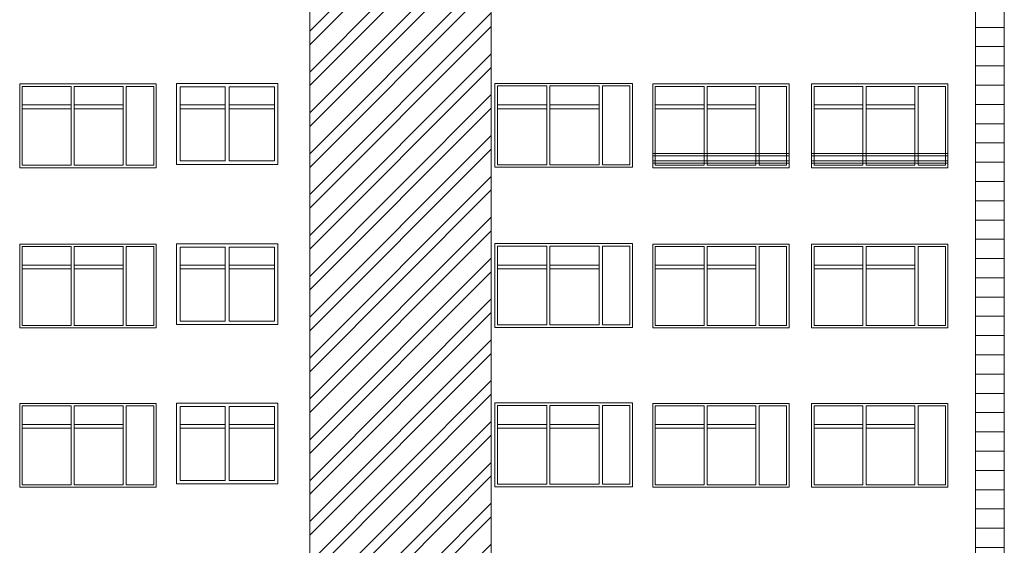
# Paper-space layout 'A-43 ELEWACJE' of a CAD drawing. Header units: millimetres. Extents: x -1100 to 1100, y 0 to 900.
# Tile 7 of 24: x 398 to 603, y 210 to 320. Entities that reach past the tile are written whole.
import ezdxf
from ezdxf.xclip import XClip

# ---------------------------------------------------------------- set-up
doc = ezdxf.new("R2010")
doc.units = ezdxf.units.MM
doc.header["$MEASUREMENT"] = 0
doc.header["$XCLIPFRAME"] = 0
doc.layers.add('A_ściany', color=7, linetype='Continuous')
for name, color, linetype, lineweight in [('A_ściany proj_Nr_pióra__1', 7, 'Continuous', 20), ('A_ściany_Nr_pióra__1', 7, 'Continuous', 20), ('A_ściany_Nr_pióra__2', 8, 'Continuous', 13), ('A_ściany_Nr_pióra__3', 252, 'Continuous', 13)]:
    doc.layers.add(name, color=color, linetype=linetype, lineweight=lineweight)
doc.layers.add('A_ściany_Nr_pióra__7', color=7, linetype='Continuous', lineweight=18, true_color=0x171717)

# ---------------------------------------------------------------- blocks, each defined once
blk = doc.blocks.new('Rysunek_1_1', base_point=(-473.34, 1334))
at = {"layer": 'A_ściany', "linetype": 'Continuous', "lineweight": 13}
h = blk.add_hatch(dxfattribs=at)
h.set_pattern_fill('BONIE_0001', color=8, style=0, pattern_type=2)
h.set_pattern_definition([(0, (-473.3395, 1333.9987), (0, 4), [])])
h.paths.add_polyline_path([(603.01, 407.62), (593.39, 407.62), (593.39, 395.9), (597.01, 395.9), (597.01, 36.02), (603.01, 36.02)])
h = blk.add_hatch(dxfattribs=at)
h.set_pattern_fill('stal_0001', color=8, style=0, pattern_type=2)
h.set_pattern_definition([(45, (-473.3395, 1333.999), (-4.24264, 4.24264), []), (45, (-474.754, 1335.413), (-4.24264, 4.24264), [])])
h.paths.add_polyline_path([(496.4, 36.02), (496.4, 395.9), (458.66, 395.9), (458.66, 49.02), (435.28, 49.02), (435.28, 47.57), (431.78, 47.57), (431.78, 46.13), (428.28, 46.13), (428.28, 44.68), (424.78, 44.68), (424.78, 43.24), (421.28, 43.24), (421.28, 41.79), (417.78, 41.79), (417.78, 40.35), (414.28, 40.35), (414.28, 38.9), (410.78, 38.9), (410.78, 37.46), (407.28, 37.46), (407.28, 36.02)])
at = {"layer": 'A_ściany proj_Nr_pióra__1', "color": 7, "linetype": 'Continuous', "lineweight": 20}
blk.add_line((603.01, 407.62), (603.01, 36.02), dxfattribs=at)
at = {"layer": 'A_ściany_Nr_pióra__1', "color": 7, "linetype": 'Continuous', "lineweight": 20}
blk.add_line((597.01, 341.72), (597.01, 36.02), dxfattribs=at)
at = {"layer": 'A_ściany_Nr_pióra__2', "color": 8, "linetype": 'Continuous', "lineweight": 13, "flags": 128}
blk.add_lwpolyline([(496.4, 36.02), (407.28, 36.02), (407.28, 37.46), (410.78, 37.46), (410.78, 38.9), (414.28, 38.9), (414.28, 40.35), (417.78, 40.35), (417.78, 41.79), (421.28, 41.79), (421.28, 43.24), (424.78, 43.24), (424.78, 44.68), (428.28, 44.68), (428.28, 46.13), (431.78, 46.13), (431.78, 47.57), (435.28, 47.57), (435.28, 49.02), (458.66, 49.02), (458.66, 395.9), (496.4, 395.9)], close=True, dxfattribs=at)
at = {"layer": 'A_ściany_Nr_pióra__3', "color": 252, "linetype": 'Continuous', "lineweight": 13}
for p, q in [((426.77, 306.27), (398.4, 306.27)), ((398.4, 306.27), (398.4, 288.87)), ((398.93, 305.74), (398.93, 289.39)), ((409.09, 305.74), (398.93, 305.74)), ((409.09, 289.39), (409.09, 305.74)), ((409.74, 305.74), (409.74, 289.39)), ((419.9, 305.74), (409.74, 305.74)), ((419.9, 289.39), (419.9, 305.74)), ((420.55, 305.74), (420.55, 289.39)), ((426.25, 305.74), (420.55, 305.74)), ((426.25, 289.39), (426.25, 305.74)), ((426.77, 288.87), (426.77, 306.27)), ((431.02, 306.35), (431.02, 289.56)), ((431.02, 306.35), (452.02, 306.35)), ((431.72, 305.65), (441.12, 305.65)), ((431.72, 290.26), (431.72, 305.65)), ((441.12, 305.65), (441.12, 290.26)), ((441.92, 305.65), (451.32, 305.65)), ((441.92, 290.26), (441.92, 305.65)), ((451.32, 305.65), (451.32, 290.26)), ((452.02, 306.35), (452.02, 289.56)), ((525.73, 306.37), (497.17, 306.37)), ((497.17, 306.37), (497.17, 288.97)), ((497.69, 305.84), (497.69, 289.49)), ((507.95, 305.84), (497.69, 305.84)), ((507.95, 289.49), (507.95, 305.84)), ((508.6, 305.84), (508.6, 289.49)), ((518.85, 305.84), (508.6, 305.84)), ((518.85, 289.49), (518.85, 305.84)), ((519.5, 305.84), (519.5, 289.49)), ((525.2, 305.84), (519.5, 305.84)), ((525.2, 289.49), (525.2, 305.84)), ((525.73, 306.37), (525.73, 288.97)), ((558.28, 306.27), (529.95, 306.27)), ((529.95, 306.27), (529.95, 288.87)), ((530.47, 305.74), (540.61, 305.74)), ((530.47, 289.39), (530.47, 305.74)), ((540.61, 305.74), (540.61, 289.39)), ((541.26, 305.74), (551.4, 305.74)), ((541.26, 289.39), (541.26, 305.74)), ((551.4, 305.74), (551.4, 289.39)), ((552.05, 305.74), (557.75, 305.74)), ((552.05, 289.39), (552.05, 305.74)), ((557.75, 305.74), (557.75, 289.39)), ((558.28, 288.87), (558.28, 306.27)), ((591.31, 306.27), (562.98, 306.27)), ((562.98, 306.27), (562.98, 288.87)), ((563.5, 305.74), (573.64, 305.74)), ((563.5, 289.39), (563.5, 305.74)), ((573.64, 305.74), (573.64, 289.39)), ((574.29, 305.74), (584.43, 305.74)), ((574.29, 289.39), (574.29, 305.74)), ((584.43, 305.74), (584.43, 289.39)), ((585.08, 305.74), (590.78, 305.74)), ((585.08, 289.39), (585.08, 305.74)), ((590.78, 305.74), (590.78, 289.39)), ((591.31, 288.87), (591.31, 306.27)), ((398.93, 301.92), (409.09, 301.92)), ((398.93, 301.12), (409.09, 301.12)), ((409.74, 301.92), (419.9, 301.92)), ((409.74, 301.12), (419.9, 301.12)), ((441.12, 301.92), (431.72, 301.92)), ((441.12, 301.12), (431.72, 301.12)), ((451.32, 301.92), (441.92, 301.92)), ((451.32, 301.12), (441.92, 301.12)), ((497.69, 301.92), (507.95, 301.92)), ((497.69, 301.12), (507.95, 301.12)), ((508.6, 301.92), (518.85, 301.92)), ((508.6, 301.12), (518.85, 301.12)), ((530.47, 301.92), (540.61, 301.92)), ((530.47, 301.12), (540.61, 301.12)), ((541.26, 301.92), (551.4, 301.92)), ((541.26, 301.12), (551.4, 301.12)), ((563.5, 301.92), (573.64, 301.92)), ((563.5, 301.12), (573.64, 301.12)), ((574.29, 301.92), (584.43, 301.92)), ((574.29, 301.12), (584.43, 301.12)), ((398.4, 288.87), (426.77, 288.87)), ((398.93, 289.39), (409.09, 289.39)), ((409.74, 289.39), (419.9, 289.39)), ((420.55, 289.39), (426.25, 289.39)), ((452.02, 289.56), (431.02, 289.56)), ((441.12, 290.26), (431.72, 290.26)), ((451.32, 290.26), (441.92, 290.26)), ((497.17, 288.97), (525.73, 288.97)), ((497.69, 289.49), (507.95, 289.49)), ((508.6, 289.49), (518.85, 289.49)), ((519.5, 289.49), (525.2, 289.49)), ((529.95, 288.87), (558.28, 288.87)), ((540.61, 289.39), (530.47, 289.39)), ((551.4, 289.39), (541.26, 289.39)), ((557.75, 289.39), (552.05, 289.39)), ((562.98, 288.87), (591.31, 288.87)), ((573.64, 289.39), (563.5, 289.39)), ((584.43, 289.39), (574.29, 289.39)), ((590.78, 289.39), (585.08, 289.39)), ((426.77, 272.99), (398.4, 272.99)), ((398.4, 272.99), (398.4, 255.59)), ((398.93, 272.47), (398.93, 256.12)), ((409.09, 272.47), (398.93, 272.47)), ((409.09, 256.12), (409.09, 272.47)), ((409.74, 272.47), (409.74, 256.12)), ((419.9, 272.47), (409.74, 272.47)), ((419.9, 256.12), (419.9, 272.47)), ((420.55, 272.47), (420.55, 256.12)), ((426.25, 272.47), (420.55, 272.47)), ((426.25, 256.12), (426.25, 272.47)), ((426.77, 255.59), (426.77, 272.99)), ((431.02, 273.07), (431.02, 256.28)), ((431.02, 273.07), (452.02, 273.07)), ((431.72, 272.37), (441.12, 272.37)), ((431.72, 256.98), (431.72, 272.37)), ((441.12, 272.37), (441.12, 256.98)), ((441.92, 272.37), (451.32, 272.37)), ((441.92, 256.98), (441.92, 272.37)), ((451.32, 272.37), (451.32, 256.98)), ((452.02, 273.07), (452.02, 256.28)), ((525.73, 273.09), (497.17, 273.09)), ((497.17, 273.09), (497.17, 255.69)), ((497.69, 272.57), (497.69, 256.22)), ((507.95, 272.57), (497.69, 272.57)), ((507.95, 256.22), (507.95, 272.57)), ((508.6, 272.57), (508.6, 256.22)), ((518.85, 272.57), (508.6, 272.57)), ((518.85, 256.22), (518.85, 272.57)), ((519.5, 272.57), (519.5, 256.22)), ((525.2, 272.57), (519.5, 272.57)), ((525.2, 256.22), (525.2, 272.57)), ((525.73, 273.09), (525.73, 255.69)), ((558.28, 272.99), (529.95, 272.99)), ((529.95, 272.99), (529.95, 255.59)), ((530.47, 272.47), (540.61, 272.47)), ((530.47, 256.12), (530.47, 272.47)), ((540.61, 272.47), (540.61, 256.12)), ((541.26, 272.47), (551.4, 272.47)), ((541.26, 256.12), (541.26, 272.47)), ((551.4, 272.47), (551.4, 256.12)), ((552.05, 272.47), (557.75, 272.47)), ((552.05, 256.12), (552.05, 272.47)), ((557.75, 272.47), (557.75, 256.12)), ((558.28, 255.59), (558.28, 272.99)), ((591.31, 272.99), (562.98, 272.99)), ((562.98, 272.99), (562.98, 255.59)), ((563.5, 272.47), (573.64, 272.47)), ((563.5, 256.12), (563.5, 272.47)), ((573.64, 272.47), (573.64, 256.12)), ((574.29, 272.47), (584.43, 272.47)), ((574.29, 256.12), (574.29, 272.47)), ((584.43, 272.47), (584.43, 256.12)), ((585.08, 272.47), (590.78, 272.47)), ((585.08, 256.12), (585.08, 272.47)), ((590.78, 272.47), (590.78, 256.12)), ((591.31, 255.59), (591.31, 272.99)), ((398.93, 268.65), (409.09, 268.65)), ((409.74, 268.65), (419.9, 268.65)), ((441.12, 268.65), (431.72, 268.65)), ((451.32, 268.65), (441.92, 268.65)), ((497.69, 268.65), (507.95, 268.65)), ((508.6, 268.65), (518.85, 268.65)), ((530.47, 268.65), (540.61, 268.65)), ((541.26, 268.65), (551.4, 268.65)), ((563.5, 268.65), (573.64, 268.65)), ((574.29, 268.65), (584.43, 268.65)), ((398.93, 267.85), (409.09, 267.85)), ((409.74, 267.85), (419.9, 267.85)), ((441.12, 267.85), (431.72, 267.85)), ((451.32, 267.85), (441.92, 267.85)), ((497.69, 267.85), (507.95, 267.85)), ((508.6, 267.85), (518.85, 267.85)), ((530.47, 267.85), (540.61, 267.85)), ((541.26, 267.85), (551.4, 267.85)), ((563.5, 267.85), (573.64, 267.85)), ((574.29, 267.85), (584.43, 267.85)), ((398.93, 256.12), (409.09, 256.12)), ((409.74, 256.12), (419.9, 256.12)), ((420.55, 256.12), (426.25, 256.12)), ((452.02, 256.28), (431.02, 256.28)), ((441.12, 256.98), (431.72, 256.98)), ((451.32, 256.98), (441.92, 256.98)), ((497.69, 256.22), (507.95, 256.22)), ((508.6, 256.22), (518.85, 256.22)), ((519.5, 256.22), (525.2, 256.22)), ((540.61, 256.12), (530.47, 256.12)), ((551.4, 256.12), (541.26, 256.12)), ((557.75, 256.12), (552.05, 256.12)), ((573.64, 256.12), (563.5, 256.12)), ((584.43, 256.12), (574.29, 256.12)), ((590.78, 256.12), (585.08, 256.12)), ((398.4, 255.59), (426.77, 255.59)), ((497.17, 255.69), (525.73, 255.69)), ((529.95, 255.59), (558.28, 255.59)), ((562.98, 255.59), (591.31, 255.59)), ((426.77, 239.92), (398.4, 239.92)), ((398.4, 239.92), (398.4, 222.52)), ((426.77, 222.52), (426.77, 239.92)), ((431.02, 240), (431.02, 223.21)), ((431.02, 240), (452.02, 240)), ((452.02, 240), (452.02, 223.21)), ((525.73, 240.02), (497.17, 240.02)), ((497.17, 240.02), (497.17, 222.62)), ((497.69, 239.49), (497.69, 223.14)), ((507.95, 239.49), (497.69, 239.49)), ((507.95, 223.14), (507.95, 239.49)), ((508.6, 239.49), (508.6, 223.14)), ((518.85, 239.49), (508.6, 239.49)), ((518.85, 223.14), (518.85, 239.49)), ((519.5, 239.49), (519.5, 223.14)), ((525.2, 239.49), (519.5, 239.49)), ((525.2, 223.14), (525.2, 239.49)), ((525.73, 240.02), (525.73, 222.62)), ((558.28, 239.92), (529.95, 239.92)), ((529.95, 239.92), (529.95, 222.52)), ((558.28, 222.52), (558.28, 239.92)), ((591.31, 239.92), (562.98, 239.92)), ((562.98, 239.92), (562.98, 222.52)), ((591.31, 222.52), (591.31, 239.92)), ((398.93, 239.39), (398.93, 223.04)), ((409.09, 239.39), (398.93, 239.39)), ((409.09, 223.04), (409.09, 239.39)), ((409.74, 239.39), (409.74, 223.04)), ((419.9, 239.39), (409.74, 239.39)), ((419.9, 223.04), (419.9, 239.39)), ((420.55, 239.39), (420.55, 223.04)), ((426.25, 239.39), (420.55, 239.39)), ((426.25, 223.04), (426.25, 239.39)), ((431.72, 239.3), (441.12, 239.3)), ((431.72, 223.91), (431.72, 239.3)), ((441.12, 239.3), (441.12, 223.91)), ((441.92, 239.3), (451.32, 239.3)), ((441.92, 223.91), (441.92, 239.3)), ((451.32, 239.3), (451.32, 223.91)), ((530.47, 239.39), (540.61, 239.39)), ((530.47, 223.04), (530.47, 239.39)), ((540.61, 239.39), (540.61, 223.04)), ((541.26, 239.39), (551.4, 239.39)), ((541.26, 223.04), (541.26, 239.39)), ((551.4, 239.39), (551.4, 223.04)), ((552.05, 239.39), (557.75, 239.39)), ((552.05, 223.04), (552.05, 239.39)), ((557.75, 239.39), (557.75, 223.04)), ((563.5, 239.39), (573.64, 239.39)), ((563.5, 223.04), (563.5, 239.39)), ((573.64, 239.39), (573.64, 223.04)), ((574.29, 239.39), (584.43, 239.39)), ((574.29, 223.04), (574.29, 239.39)), ((584.43, 239.39), (584.43, 223.04)), ((585.08, 239.39), (590.78, 239.39)), ((585.08, 223.04), (585.08, 239.39)), ((590.78, 239.39), (590.78, 223.04)), ((398.93, 235.57), (409.09, 235.57)), ((409.74, 235.57), (419.9, 235.57)), ((441.12, 235.57), (431.72, 235.57)), ((451.32, 235.57), (441.92, 235.57)), ((497.69, 235.57), (507.95, 235.57)), ((508.6, 235.57), (518.85, 235.57)), ((530.47, 235.57), (540.61, 235.57)), ((541.26, 235.57), (551.4, 235.57)), ((563.5, 235.57), (573.64, 235.57)), ((574.29, 235.57), (584.43, 235.57)), ((398.93, 234.77), (409.09, 234.77)), ((409.74, 234.77), (419.9, 234.77)), ((441.12, 234.77), (431.72, 234.77)), ((451.32, 234.77), (441.92, 234.77)), ((497.69, 234.77), (507.95, 234.77)), ((508.6, 234.77), (518.85, 234.77)), ((530.47, 234.77), (540.61, 234.77)), ((541.26, 234.77), (551.4, 234.77)), ((563.5, 234.77), (573.64, 234.77)), ((574.29, 234.77), (584.43, 234.77)), ((398.93, 223.04), (409.09, 223.04)), ((409.74, 223.04), (419.9, 223.04)), ((420.55, 223.04), (426.25, 223.04)), ((452.02, 223.21), (431.02, 223.21)), ((441.12, 223.91), (431.72, 223.91)), ((451.32, 223.91), (441.92, 223.91)), ((497.69, 223.14), (507.95, 223.14)), ((508.6, 223.14), (518.85, 223.14)), ((519.5, 223.14), (525.2, 223.14)), ((540.61, 223.04), (530.47, 223.04)), ((551.4, 223.04), (541.26, 223.04)), ((557.75, 223.04), (552.05, 223.04)), ((573.64, 223.04), (563.5, 223.04)), ((584.43, 223.04), (574.29, 223.04)), ((590.78, 223.04), (585.08, 223.04)), ((398.4, 222.52), (426.77, 222.52)), ((497.17, 222.62), (525.73, 222.62)), ((529.95, 222.52), (558.28, 222.52)), ((562.98, 222.52), (591.31, 222.52))]:
    blk.add_line(p, q, dxfattribs=at)
at = {"layer": 'A_ściany_Nr_pióra__7', "color": 250, "linetype": 'Continuous', "lineweight": 18, "true_color": 0x171717}
for p, q in [((529.99, 291.82), (558.28, 291.82)), ((529.99, 291.32), (558.28, 291.32)), ((562.98, 291.82), (591.31, 291.82)), ((562.98, 291.32), (591.31, 291.32)), ((529.99, 290.32), (558.28, 290.32)), ((529.99, 289.82), (558.28, 289.82)), ((562.98, 290.32), (591.31, 290.32)), ((562.98, 289.82), (591.31, 289.82))]:
    blk.add_line(p, q, dxfattribs=at)

psp = doc.layouts.new('A-43 ELEWACJE')

# ---------------------------------------------------------------- block references
at = {"color": 37, "linetype": 'Continuous', "lineweight": 5, "true_color": 0x656532}
ref = psp.add_blockref('Rysunek_1_1', (-473.34, 1334), dxfattribs=at)
XClip(ref).set_block_clipping_path([(29.8998034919, 21.5565254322), (635.411243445, 454.3579568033)])

doc.saveas('drawing.dxf')
